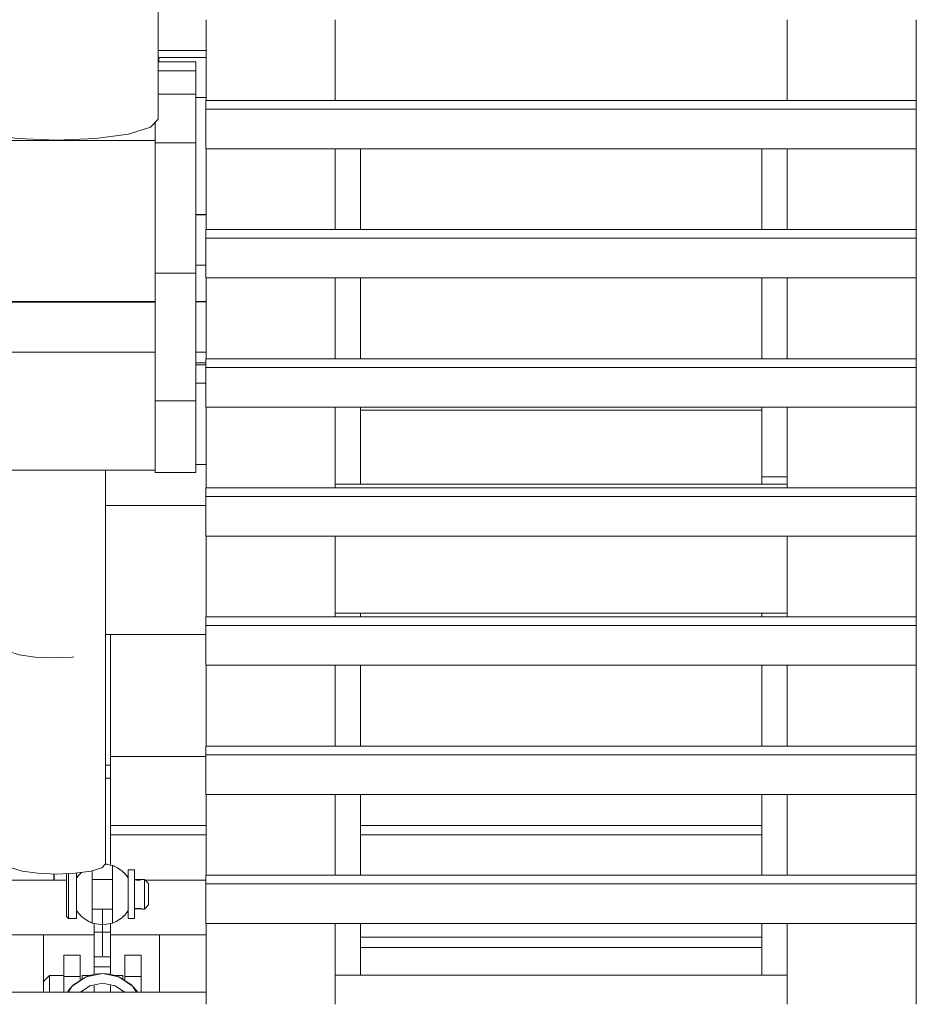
# Model space of a CAD drawing. Header units: millimetres. Extents: x 53056 to 116131, y -669674 to -625124.
# Tile 20 of 256: x 63906 to 64347, y -658582 to -658097. Entities that reach past the tile are written whole.
import ezdxf

# ---------------------------------------------------------------- set-up
doc = ezdxf.new("R2010")
doc.units = ezdxf.units.MM
doc.header["$MEASUREMENT"] = 0
for name, pattern in [('DGN Style 1', [536.199087, 0.892178, -535.306909]), ('DGN Style 2', [892.178182, 535.306909, -356.871273]), ('DGN Style 4', [1428.377269, 713.742545, -356.871273, 0.892178, -356.871273])]:
    doc.linetypes.add(name, pattern=pattern)
for name, color, linetype, lineweight in [('Main Cradle', 7, 'Continuous', 0), ('Main Cradle Rails', 7, 'Continuous', 0), ('Main Cradle Tower', 7, 'Continuous', 0)]:
    doc.layers.add(name, color=color, linetype=linetype, lineweight=lineweight)

# ---------------------------------------------------------------- blocks, each defined once
blk = doc.blocks.new('*U55')
at = {"layer": 'Main Cradle', "color": 7, "linetype": 'Continuous', "lineweight": 0}
blk.add_line((-20643.25, -11060.67), (-20596.31, -11060.67), dxfattribs=at)
at = {"layer": 'Main Cradle Rails', "color": 7, "linetype": 'Continuous', "lineweight": 0}
for p, q in [((-20643.25, -11094.67), (-20596.26, -11094.67)), ((-20520.2, -11094.67), (-20322.78, -11094.67)), ((-20643.25, -11099.28), (-20596.26, -11099.28)), ((-20520.2, -11099.28), (-20322.78, -11099.28)), ((-20520.2, -11149.67), (-20322.78, -11149.67)), ((-20520.2, -11154.67), (-20322.78, -11154.67))]:
    blk.add_line(p, q, dxfattribs=at)
at = {"layer": 'Main Cradle Tower', "color": 7, "linetype": 'Continuous', "lineweight": 0}
for p, q in [((-20532.76, -10698.11), (-20532.76, -10737.87)), ((-20310.22, -10698.11), (-20310.22, -10737.87)), ((-20246.72, -10737.87), (-20246.72, -10698.11)), ((-20246.72, -10737.87), (-20246.72, -10698.11)), ((-20619.82, -10713.22), (-20596.26, -10713.22)), ((-20619.48, -10716.66), (-20596.26, -10716.66)), ((-20619.82, -10718.92), (-20601.26, -10718.92)), ((-20601.26, -10723.2), (-20619.82, -10723.2)), ((-20601.26, -10734.71), (-20619.82, -10734.71)), ((-20601.26, -10736.38), (-20596.26, -10736.38)), ((-20596.31, -10737.87), (-20596.31, -10742.11)), ((-20246.72, -10737.87), (-20596.31, -10737.87)), ((-20246.72, -10737.87), (-20246.72, -10742.11)), ((-20246.72, -10742.11), (-20596.31, -10742.11)), ((-20621.26, -10757.64), (-20621.26, -10748.58)), ((-20669.82, -10757.64), (-20621.26, -10757.64)), ((-20601.26, -10758.69), (-20621.26, -10758.69)), ((-20246.72, -10761.65), (-20596.31, -10761.65)), ((-20532.76, -10761.65), (-20532.76, -10801.42)), ((-20520.2, -10761.65), (-20520.2, -10801.42)), ((-20322.78, -10801.42), (-20322.78, -10761.65)), ((-20310.22, -10761.65), (-20310.22, -10801.42)), ((-20246.72, -10801.42), (-20246.72, -10761.65)), ((-20246.72, -10801.42), (-20246.72, -10761.65)), ((-20601.26, -10794), (-20596.26, -10794)), ((-20596.26, -10794.13), (-20601.26, -10794.16)), ((-20596.31, -10801.42), (-20596.31, -10805.65)), ((-20246.72, -10801.42), (-20596.31, -10801.42)), ((-20246.72, -10805.65), (-20596.31, -10805.65)), ((-20246.72, -10801.42), (-20246.72, -10805.65)), ((-20596.31, -10818.99), (-20601.26, -10818.99)), ((-20601.26, -10822.87), (-20621.26, -10822.87)), ((-20246.72, -10825.2), (-20596.31, -10825.2)), ((-20532.76, -10825.2), (-20532.76, -10864.96)), ((-20520.2, -10825.2), (-20520.2, -10864.96)), ((-20322.78, -10864.96), (-20322.78, -10825.2)), ((-20310.22, -10825.2), (-20310.22, -10864.96)), ((-20246.72, -10864.96), (-20246.72, -10825.2)), ((-20246.72, -10864.96), (-20246.72, -10825.2)), ((-20721.2, -10836.8), (-20621.26, -10836.8)), ((-20621.26, -10837.06), (-20721.2, -10837.53)), ((-20601.26, -10836.81), (-20596.26, -10836.81)), ((-20596.26, -10836.94), (-20601.26, -10836.97)), ((-20532.76, -10850.84), (-20532.76, -10850.85)), ((-20310.22, -10850.84), (-20310.22, -10850.85)), ((-20621.26, -10861.8), (-20721.2, -10861.8)), ((-20596.26, -10861.8), (-20601.26, -10861.8)), ((-20596.31, -10867), (-20601.26, -10867)), ((-20601.26, -10868.04), (-20596.31, -10868.04)), ((-20596.31, -10864.96), (-20596.31, -10869.2)), ((-20246.72, -10864.96), (-20596.31, -10864.96)), ((-20246.72, -10864.96), (-20246.72, -10869.2)), ((-20246.72, -10869.2), (-20596.31, -10869.2)), ((-20601.26, -10876.98), (-20596.31, -10876.98)), ((-20601.26, -10885.76), (-20621.26, -10885.76)), ((-20246.72, -10888.74), (-20596.31, -10888.74)), ((-20532.76, -10888.74), (-20532.76, -10928.51)), ((-20520.2, -10888.74), (-20520.2, -10890.35)), ((-20520.2, -10890.35), (-20322.78, -10890.35)), ((-20520.2, -10926.64), (-20520.2, -10890.35)), ((-20520.2, -10890.35), (-20520.2, -10890.35)), ((-20322.78, -10890.35), (-20322.78, -10888.74)), ((-20322.78, -10890.35), (-20322.78, -10923.14)), ((-20322.78, -10890.35), (-20322.78, -10890.35)), ((-20310.22, -10888.74), (-20310.22, -10928.51)), ((-20246.72, -10906.1), (-20246.72, -10888.74)), ((-20246.72, -10928.51), (-20246.72, -10888.74)), ((-20532.76, -10905.13), (-20532.76, -10905.13)), ((-20310.22, -10905.13), (-20310.22, -10905.13)), ((-20246.72, -10928.51), (-20246.72, -10906.1)), ((-20596.26, -10916.98), (-20601.26, -10916.98)), ((-20721.2, -10919.88), (-20621.26, -10919.88)), ((-20601.26, -10920.93), (-20621.26, -10920.93)), ((-20532.76, -10926.64), (-20310.22, -10926.64)), ((-20322.78, -10926.64), (-20322.78, -10923.14)), ((-20310.22, -10923.14), (-20322.78, -10923.14)), ((-20596.31, -10928.51), (-20596.31, -10932.74)), ((-20246.72, -10928.51), (-20596.31, -10928.51)), ((-20246.72, -10928.51), (-20246.72, -10932.74)), ((-20246.72, -10932.74), (-20596.31, -10932.74)), ((-20645.82, -10937.19), (-20596.31, -10937.19)), ((-20246.72, -10952.29), (-20596.31, -10952.29)), ((-20532.76, -10952.29), (-20532.76, -10992.05)), ((-20310.22, -10952.29), (-20310.22, -10992.05)), ((-20246.72, -10992.05), (-20246.72, -10952.29)), ((-20246.72, -10992.05), (-20246.72, -10952.29)), ((-20596.31, -10992.05), (-20596.31, -10996.29)), ((-20246.72, -10992.05), (-20596.31, -10992.05)), ((-20532.76, -10990.14), (-20310.22, -10990.14)), ((-20520.2, -10990.14), (-20520.2, -10992.05)), ((-20322.78, -10992.05), (-20322.78, -10990.14)), ((-20246.72, -10992.05), (-20246.72, -10996.29)), ((-20246.72, -10996.29), (-20596.31, -10996.29)), ((-20645.82, -11000.69), (-20596.31, -11000.69)), ((-20643.25, -11000.69), (-20643.25, -11114.21)), ((-20661.28, -11011.65), (-20661.28, -11011.65)), ((-20246.72, -11015.83), (-20596.31, -11015.83)), ((-20532.76, -11015.83), (-20532.76, -11055.59)), ((-20520.2, -11015.83), (-20520.2, -11055.59)), ((-20310.22, -11015.83), (-20310.22, -11055.59)), ((-20246.72, -11055.59), (-20246.72, -11015.83)), ((-20246.72, -11055.59), (-20246.72, -11015.83)), ((-20596.31, -11055.59), (-20596.31, -11059.83)), ((-20246.72, -11055.59), (-20596.31, -11055.59)), ((-20246.72, -11055.59), (-20246.72, -11059.83)), ((-20246.72, -11059.83), (-20596.31, -11059.83)), ((-20645.82, -11071.42), (-20643.26, -11071.42)), ((-20246.72, -11079.38), (-20596.31, -11079.38)), ((-20532.76, -11079.38), (-20532.76, -11119.14)), ((-20520.2, -11079.38), (-20520.2, -11119.14)), ((-20310.22, -11079.38), (-20310.22, -11119.14)), ((-20246.72, -11119.14), (-20246.72, -11079.38)), ((-20246.72, -11119.14), (-20246.72, -11079.38)), ((-20532.76, -11093.35), (-20532.76, -11093.35)), ((-20310.22, -11093.35), (-20310.22, -11093.35)), ((-20644.79, -11113.95), (-20645.82, -11113.35)), ((-20644.78, -11113.95), (-20645.82, -11113.35)), ((-20659.12, -11119.37), (-20659.96, -11119.85)), ((-20659.13, -11119.38), (-20659.96, -11119.86)), ((-20634.55, -11119.85), (-20635.52, -11119.3)), ((-20634.55, -11119.86), (-20635.51, -11119.31)), ((-20596.31, -11119.14), (-20596.31, -11123.37)), ((-20246.72, -11119.14), (-20596.31, -11119.14)), ((-20246.72, -11119.14), (-20246.72, -11123.37)), ((-20746.2, -11121.52), (-20664.96, -11121.52)), ((-20626.31, -11121.52), (-20596.31, -11121.52)), ((-20246.72, -11123.37), (-20596.31, -11123.37)), ((-20659.96, -11137.19), (-20659.04, -11137.72)), ((-20635.48, -11137.73), (-20634.55, -11137.19)), ((-20651.26, -11142.84), (-20651.26, -11147.17)), ((-20643.26, -11142.84), (-20643.26, -11147.17)), ((-20246.72, -11142.92), (-20596.31, -11142.92)), ((-20532.76, -11142.92), (-20532.76, -11182.68)), ((-20520.2, -11142.92), (-20520.2, -11168.31)), ((-20322.78, -11142.92), (-20322.78, -11168.31)), ((-20310.22, -11142.92), (-20310.22, -11182.68)), ((-20246.72, -11156.48), (-20246.72, -11142.92)), ((-20246.72, -11182.68), (-20246.72, -11142.92)), ((-20676.26, -11148.52), (-20746.2, -11148.52)), ((-20676.26, -11171.52), (-20676.26, -11148.52)), ((-20676.26, -11148.52), (-20651.26, -11148.52)), ((-20643.26, -11147.17), (-20651.26, -11147.17)), ((-20643.26, -11147.17), (-20643.26, -11153.55)), ((-20643.26, -11148.52), (-20619.25, -11148.52)), ((-20619.25, -11148.52), (-20619.25, -11176.64)), ((-20596.26, -11148.52), (-20619.25, -11148.52)), ((-20666.26, -11158.52), (-20666.26, -11169.06)), ((-20666.26, -11158.52), (-20658.26, -11158.52)), ((-20658.26, -11169.06), (-20658.26, -11158.52)), ((-20651.26, -11157.8), (-20651.26, -11159.29)), ((-20651.26, -11159.29), (-20651.26, -11159.68)), ((-20643.26, -11159.29), (-20651.26, -11159.29)), ((-20643.26, -11159.29), (-20643.26, -11159.68)), ((-20636.26, -11169.06), (-20636.26, -11158.52)), ((-20628.26, -11158.52), (-20636.26, -11158.52)), ((-20628.26, -11158.52), (-20628.26, -11169.06)), ((-20651.26, -11164.29), (-20651.26, -11167.91)), ((-20643.26, -11164.29), (-20651.26, -11164.29)), ((-20643.26, -11164.29), (-20643.26, -11167.91)), ((-20658.26, -11169.06), (-20666.26, -11169.06)), ((-20666.26, -11169.74), (-20666.26, -11169.06)), ((-20658.26, -11169.06), (-20658.26, -11171.02)), ((-20647.26, -11167.52), (-20639.22, -11169.12)), ((-20647.26, -11167.52), (-20643.26, -11167.91)), ((-20639.22, -11169.12), (-20643.26, -11167.91)), ((-20628.26, -11169.06), (-20636.26, -11169.06)), ((-20636.26, -11169.06), (-20636.26, -11171.02)), ((-20532.76, -11165.12), (-20532.76, -11165.12)), ((-20532.76, -11168.31), (-20310.22, -11168.31)), ((-20310.22, -11165.12), (-20310.22, -11165.12)), ((-20666.26, -11169.74), (-20666.26, -11170.05)), ((-20666.26, -11171.24), (-20666.26, -11170.05)), ((-20666.26, -11174.38), (-20666.26, -11173.45)), ((-20653.46, -11173.56), (-20653.46, -11173.56)), ((-20653.45, -11173.56), (-20653.46, -11173.56)), ((-20651.26, -11173.12), (-20651.26, -11176.64)), ((-20641.06, -11173.56), (-20647.26, -11172.32)), ((-20643.26, -11173.12), (-20643.26, -11176.64)), ((-20641.06, -11173.56), (-20641.05, -11173.56)), ((-20641.06, -11173.56), (-20641.06, -11173.56)), ((-20746.2, -11176.64), (-20596.26, -11176.64)), ((-20676.26, -11176.64), (-20676.26, -11176.5)), ((-20666.26, -11174.38), (-20666.26, -11176.09)), ((-20666.26, -11176.64), (-20666.26, -11176.09)), ((-20657.26, -11176.64), (-20657.26, -11176.1)), ((-20637.26, -11176.1), (-20637.26, -11176.64))]:
    blk.add_line(p, q, dxfattribs=at)
at = {"layer": 'Main Cradle Tower', "color": 7, "linetype": 'DGN Style 4', "lineweight": 0}
for p, q in [((-20646.02, -11113.74), (-20642.26, -11114.38)), ((-20642.09, -11114.44), (-20641.53, -11114.7)), ((-20671.22, -11121.52), (-20671.21, -11118.53)), ((-20671.19, -11121.52), (-20671.19, -11118.53)), ((-20670.98, -11118.54), (-20670.98, -11121.52)), ((-20659.95, -11120.54), (-20659.96, -11120.55)), ((-20659.96, -11120.55), (-20659.95, -11120.54)), ((-20659.96, -11120.55), (-20659.96, -11120.79)), ((-20657.86, -11117.92), (-20657.86, -11117.92)), ((-20657.82, -11117.97), (-20657.63, -11117.78)), ((-20637.53, -11117.11), (-20636.66, -11117.93)), ((-20634.63, -11120.42), (-20634.55, -11120.55)), ((-20634.55, -11120.55), (-20634.56, -11120.54)), ((-20634.56, -11120.54), (-20634.55, -11120.55)), ((-20634.55, -11116.53), (-20631.55, -11116.53)), ((-20634.55, -11120.79), (-20634.55, -11120.55)), ((-20642.26, -11121.28), (-20652.26, -11121.28)), ((-20627.78, -11121.28), (-20627.78, -11121.28)), ((-20627.78, -11121.28), (-20627.78, -11121.28)), ((-20626.55, -11123.4), (-20626.55, -11125.75)), ((-20664.96, -11136.3), (-20664.96, -11132.74)), ((-20659.96, -11136.5), (-20659.95, -11136.51)), ((-20659.48, -11137.21), (-20659.96, -11136.5)), ((-20657.58, -11139.41), (-20657.84, -11139.11)), ((-20652.26, -11135.78), (-20642.26, -11135.78)), ((-20652.26, -11136.27), (-20652.26, -11142.67)), ((-20647.26, -11135.78), (-20647.26, -11158.76)), ((-20642.26, -11142.67), (-20642.26, -11136.27)), ((-20636.68, -11139.1), (-20637.96, -11140.3)), ((-20636.14, -11138.6), (-20636.68, -11139.1)), ((-20636.68, -11139.1), (-20636.68, -11139.1)), ((-20636.65, -11139.13), (-20636.65, -11139.13)), ((-20634.56, -11136.51), (-20634.55, -11136.5)), ((-20634.55, -11136.5), (-20634.56, -11136.52)), ((-20631.55, -11135.77), (-20627.93, -11135.77)), ((-20628.07, -11135.7), (-20627.93, -11135.74)), ((-20627.93, -11135.77), (-20627.78, -11135.77)), ((-20647.26, -11143.53), (-20652.26, -11142.67)), ((-20640.45, -11141.89), (-20641.53, -11142.36)), ((-20634.55, -11140.53), (-20631.55, -11140.53))]:
    blk.add_line(p, q, dxfattribs=at)
at = {"layer": 'Main Cradle Tower', "color": 7, "linetype": 'Continuous', "lineweight": 0, "flags": 128}
for points in [[(-20619.82, -10692.84), (-20619.82, -10747.09), (-20623.63, -10751.03), (-20634.47, -10754.37), (-20650.69, -10756.61), (-20669.82, -10757.39), (-20688.96, -10756.61), (-20705.18, -10754.37), (-20716.02, -10751.03), (-20719.82, -10747.09), (-20719.82, -10692.83)], [(-20596.26, -10737.87), (-20596.26, -10720.12), (-20596.26, -10698.11)], [(-20619.48, -10716.66), (-20619.48, -10716.78), (-20619.48, -10718.37), (-20619.48, -10718.92)], [(-20601.26, -10718.92), (-20601.26, -10718.92), (-20601.26, -10723.2), (-20601.26, -10734.71), (-20601.26, -10758.69), (-20601.26, -10822.87)], [(-20719.82, -10736.55), (-20721.26, -10736.55), (-20721.26, -10757.64), (-20669.82, -10757.64)], [(-20596.31, -10742.11), (-20596.31, -10761.65), (-20596.31, -10761.65)], [(-20246.72, -10742.11), (-20246.72, -10761.65), (-20246.72, -10761.65)], [(-20621.26, -10748.58), (-20621.26, -10758.69), (-20621.26, -10822.87)], [(-20596.26, -10801.42), (-20596.26, -10785.09), (-20596.26, -10762.93), (-20596.26, -10761.65)], [(-20596.31, -10805.65), (-20596.31, -10825.2), (-20596.31, -10825.2)], [(-20246.72, -10805.65), (-20246.72, -10825.2), (-20246.72, -10825.2)], [(-20621.26, -10822.87), (-20621.26, -10835.66), (-20621.26, -10850.33), (-20621.26, -10864.86), (-20621.26, -10877.24), (-20621.26, -10885.76), (-20621.26, -10920.93), (-20621.26, -10920.93)], [(-20601.26, -10822.87), (-20601.26, -10835.66), (-20601.26, -10850.33), (-20601.26, -10864.86), (-20601.26, -10877.24), (-20601.26, -10885.76), (-20601.26, -10920.93), (-20601.26, -10920.93)], [(-20596.26, -10864.96), (-20596.26, -10848.54), (-20596.26, -10827.9), (-20596.26, -10825.2)], [(-20596.31, -10869.2), (-20596.31, -10888.74), (-20596.31, -10888.74)], [(-20246.72, -10869.2), (-20246.72, -10888.74), (-20246.72, -10888.74)], [(-20596.26, -10928.51), (-20596.26, -10913.52), (-20596.26, -10891.35), (-20596.26, -10888.74)], [(-20596.31, -10932.74), (-20596.31, -10952.29), (-20596.31, -10952.29)], [(-20246.72, -10932.74), (-20246.72, -10952.29), (-20246.72, -10952.29)], [(-20596.26, -10992.05), (-20596.26, -10976.97), (-20596.26, -10956.33), (-20596.26, -10952.29)], [(-20596.31, -10996.29), (-20596.31, -11015.83), (-20596.31, -11015.83)], [(-20246.72, -10996.29), (-20246.72, -11015.83), (-20246.72, -11015.83)], [(-20661.28, -11011.65), (-20662.04, -11011.76), (-20671.23, -11012.14), (-20680.41, -11011.76), (-20688.2, -11010.66), (-20693.4, -11009.02)], [(-20596.26, -11055.59), (-20596.26, -11041.95), (-20596.26, -11019.78), (-20596.26, -11015.83)], [(-20322.78, -11015.83), (-20322.78, -11053.13), (-20322.78, -11055.59)], [(-20596.31, -11059.83), (-20596.31, -11079.38), (-20596.31, -11079.38)], [(-20246.72, -11059.83), (-20246.72, -11079.38), (-20246.72, -11079.38)], [(-20645.82, -11064.93), (-20643.26, -11064.93), (-20643.26, -11064.93)], [(-20643.26, -11114.21), (-20643.26, -11071.42), (-20643.26, -11064.93)], [(-20596.26, -11119.14), (-20596.26, -11105.4), (-20596.26, -11084.76), (-20596.26, -11079.38)], [(-20322.78, -11079.38), (-20322.78, -11103.1), (-20322.78, -11119.14)], [(-20596.31, -11123.37), (-20596.31, -11142.92), (-20596.31, -11142.92)], [(-20246.72, -11123.37), (-20246.72, -11142.92), (-20246.72, -11142.92)], [(-20644.59, -11143.07), (-20644.59, -11143.07), (-20644.58, -11143.07)], [(-20596.26, -11182.68), (-20596.26, -11170.37), (-20596.26, -11142.92)], [(-20651.26, -11157.8), (-20651.26, -11153.55), (-20651.26, -11147.17)], [(-20643.26, -11159.29), (-20643.26, -11157.8), (-20643.26, -11153.55)], [(-20651.26, -11164.29), (-20651.26, -11162.38), (-20651.26, -11160.76), (-20651.26, -11159.68)], [(-20643.26, -11164.29), (-20643.26, -11162.38), (-20643.26, -11160.76), (-20643.26, -11159.68)], [(-20676.26, -11176.5), (-20676.26, -11172.82), (-20676.26, -11171.52), (-20673.26, -11168.52), (-20666.26, -11168.52)], [(-20673.26, -11168.52), (-20673.26, -11170.05), (-20673.26, -11174.38), (-20673.26, -11176.64)], [(-20647.26, -11167.52), (-20655.29, -11169.12), (-20662.11, -11173.68), (-20664.08, -11176.64)], [(-20655.29, -11169.12), (-20661.52, -11173.11), (-20662.11, -11173.68)], [(-20657.26, -11170.38), (-20657.26, -11170.05), (-20657.26, -11168.52), (-20653.3, -11168.52)], [(-20647.26, -11167.52), (-20651.26, -11167.91), (-20655.29, -11169.12)], [(-20641.21, -11168.52), (-20637.26, -11168.52), (-20637.26, -11170.05), (-20637.26, -11170.38)], [(-20632.41, -11173.68), (-20632.99, -11173.11), (-20639.22, -11169.12)], [(-20630.43, -11176.64), (-20632.41, -11173.68), (-20639.22, -11169.12)], [(-20628.26, -11176.64), (-20628.26, -11172.18), (-20628.26, -11169.06)], [(-20666.26, -11173.45), (-20666.26, -11172.18), (-20666.26, -11171.24)], [(-20662.11, -11173.68), (-20664.11, -11176), (-20664.49, -11176.64)], [(-20658.06, -11176.64), (-20653.46, -11173.56), (-20653.46, -11173.56)], [(-20653.68, -11173.71), (-20653.44, -11173.61), (-20653.1, -11173.49)], [(-20653.46, -11173.56), (-20653.46, -11173.56), (-20647.26, -11172.32)], [(-20640.7, -11173.8), (-20641.09, -11173.63), (-20641.53, -11173.46)], [(-20641.06, -11173.56), (-20641.06, -11173.56), (-20636.45, -11176.64)], [(-20629.99, -11176.64), (-20630.2, -11176.27), (-20632.41, -11173.68)]]:
    blk.add_lwpolyline(points, dxfattribs=at)
at = {"layer": 'Main Cradle Tower', "color": 7, "linetype": 'DGN Style 2', "lineweight": 0, "flags": 128}
blk.add_lwpolyline([(-20645.82, -10919.88), (-20645.82, -11113.52), (-20647.65, -11115.46), (-20652.85, -11117.1), (-20660.64, -11118.2), (-20669.82, -11118.59), (-20679.01, -11118.2), (-20686.79, -11117.1), (-20692, -11115.46)], dxfattribs=at)
at = {"layer": 'Main Cradle Tower', "color": 7, "linetype": 'DGN Style 4', "lineweight": 0, "flags": 128}
for points in [[(-20642.26, -11136.27), (-20642.26, -11128.53), (-20642.26, -11120.79), (-20642.26, -11114.38), (-20642.09, -11114.44), (-20642.09, -11114.44)], [(-20642.09, -11114.44), (-20641.52, -11114.67), (-20641.3, -11114.81)], [(-20637.53, -11117.11), (-20637.53, -11117.11), (-20639.81, -11115.51), (-20641.53, -11114.7), (-20641.53, -11114.7)], [(-20664.96, -11132.74), (-20664.96, -11128.53), (-20664.96, -11124.32), (-20664.96, -11120.75), (-20664.96, -11118.38)], [(-20663.96, -11140.53), (-20663.96, -11139.61), (-20663.96, -11137.01), (-20663.96, -11133.12), (-20663.96, -11128.53), (-20663.96, -11123.93), (-20663.96, -11120.04), (-20663.96, -11118.34)], [(-20659.96, -11120.55), (-20658.95, -11119.13), (-20657.82, -11117.97), (-20657.82, -11117.97)], [(-20659.96, -11118.11), (-20659.96, -11120.04), (-20659.96, -11120.55)], [(-20659.96, -11120.79), (-20659.96, -11128.53), (-20659.96, -11136.27), (-20659.96, -11136.5)], [(-20658.28, -11118.44), (-20657.86, -11117.92), (-20657.72, -11117.79)], [(-20652.26, -11116.92), (-20652.26, -11120.79), (-20652.26, -11128.53), (-20652.26, -11136.27)], [(-20636.65, -11117.92), (-20636.65, -11117.92), (-20637.52, -11117.11)], [(-20636.66, -11117.93), (-20636.66, -11117.93), (-20636.4, -11118.17), (-20634.63, -11120.42), (-20634.63, -11120.42)], [(-20636.65, -11117.92), (-20636.65, -11117.92), (-20636.59, -11118)], [(-20634.55, -11120.79), (-20634.55, -11128.53), (-20634.55, -11136.27), (-20634.55, -11136.5), (-20636.14, -11138.6)], [(-20634.56, -11120.54), (-20634.56, -11120.54), (-20634.63, -11120.42)], [(-20634.55, -11116.53), (-20634.55, -11117.44), (-20634.55, -11120.04), (-20634.55, -11120.55)], [(-20631.55, -11116.53), (-20631.55, -11117.44), (-20631.55, -11120.04), (-20631.55, -11123.93), (-20631.55, -11128.53)], [(-20627.78, -11121.28), (-20627.78, -11121.28), (-20631.55, -11121.28)], [(-20631.55, -11121.33), (-20631.49, -11121.35), (-20631.27, -11121.4), (-20631.19, -11121.42), (-20631.06, -11121.44), (-20630.76, -11121.49), (-20630.54, -11121.51), (-20630.5, -11121.52), (-20630.16, -11121.55), (-20629.85, -11121.56), (-20629.78, -11121.56), (-20629.5, -11121.55), (-20629.18, -11121.53), (-20629.02, -11121.51), (-20628.85, -11121.5), (-20628.59, -11121.46), (-20628.37, -11121.42), (-20628.31, -11121.41), (-20628.13, -11121.37), (-20627.95, -11121.32), (-20627.93, -11121.32), (-20627.85, -11121.3), (-20627.79, -11121.28), (-20627.78, -11121.28), (-20627.78, -11121.28)], [(-20627.78, -11121.28), (-20627.78, -11121.28), (-20626.55, -11121.28), (-20624.55, -11123.28), (-20624.55, -11123.68), (-20624.55, -11124.81), (-20624.55, -11126.52), (-20624.55, -11128.53), (-20624.55, -11130.54), (-20624.55, -11132.24), (-20624.55, -11133.38), (-20624.55, -11133.78), (-20626.55, -11135.78), (-20627.78, -11135.78), (-20627.82, -11135.76), (-20627.93, -11135.74), (-20627.93, -11135.74), (-20628.07, -11135.7), (-20628.29, -11135.65), (-20628.37, -11135.64), (-20628.49, -11135.61), (-20628.8, -11135.56), (-20629.01, -11135.54), (-20629.06, -11135.53), (-20629.4, -11135.5), (-20629.71, -11135.5), (-20629.78, -11135.5), (-20630.06, -11135.5), (-20630.38, -11135.52), (-20630.54, -11135.54), (-20630.71, -11135.56), (-20630.97, -11135.6), (-20631.19, -11135.64), (-20631.24, -11135.65), (-20631.42, -11135.69), (-20631.55, -11135.72)], [(-20631.55, -11121.33), (-20631.49, -11121.35), (-20631.27, -11121.4), (-20631.19, -11121.42), (-20631.06, -11121.44), (-20630.76, -11121.49), (-20630.54, -11121.51), (-20630.5, -11121.52), (-20630.16, -11121.55), (-20629.85, -11121.56), (-20629.78, -11121.56), (-20629.5, -11121.55), (-20629.18, -11121.53), (-20629.02, -11121.51), (-20628.85, -11121.5), (-20628.59, -11121.46), (-20628.37, -11121.42)], [(-20628.37, -11121.42), (-20628.37, -11121.42), (-20628.31, -11121.41), (-20628.13, -11121.37), (-20627.95, -11121.32), (-20627.93, -11121.32), (-20627.85, -11121.3), (-20627.79, -11121.28), (-20627.78, -11121.28)], [(-20627.78, -11121.28), (-20627.78, -11121.28), (-20627.78, -11121.28), (-20627.78, -11121.28)], [(-20626.55, -11121.28), (-20626.55, -11121.83), (-20626.55, -11123.4)], [(-20626.55, -11125.75), (-20626.55, -11128.53), (-20626.55, -11131.3), (-20626.55, -11133.65), (-20626.55, -11135.22), (-20626.55, -11135.78)], [(-20631.55, -11128.53), (-20631.55, -11133.12), (-20631.55, -11137.01), (-20631.55, -11139.61), (-20631.55, -11140.53), (-20631.55, -11140.53)], [(-20659.96, -11136.5), (-20659.96, -11137.01), (-20659.96, -11139.61), (-20659.96, -11140.53), (-20663.96, -11140.53), (-20664.96, -11139.53), (-20664.96, -11138.69), (-20664.96, -11136.3)], [(-20659.95, -11136.51), (-20659.95, -11136.51), (-20659.48, -11137.21), (-20657.84, -11139.11), (-20657.84, -11139.11)], [(-20658.37, -11138.5), (-20657.86, -11139.13), (-20657.58, -11139.41)], [(-20657.58, -11139.41), (-20657.58, -11139.41), (-20656.33, -11140.47), (-20654.01, -11141.92), (-20652.98, -11142.36), (-20652.98, -11142.36)], [(-20636.46, -11138.9), (-20636.65, -11139.13), (-20637.96, -11140.3)], [(-20634.55, -11136.5), (-20634.55, -11137.01), (-20634.55, -11139.61), (-20634.55, -11140.53), (-20634.55, -11140.53)], [(-20631.55, -11135.72), (-20631.42, -11135.69), (-20631.24, -11135.65), (-20631.19, -11135.64), (-20630.97, -11135.6), (-20630.71, -11135.56), (-20630.54, -11135.54), (-20630.38, -11135.52), (-20630.06, -11135.5), (-20629.78, -11135.5), (-20629.71, -11135.5), (-20629.4, -11135.5), (-20629.06, -11135.53), (-20629.01, -11135.54), (-20628.8, -11135.56), (-20628.49, -11135.61), (-20628.37, -11135.64), (-20628.29, -11135.65), (-20628.07, -11135.7)], [(-20627.93, -11135.74), (-20627.93, -11135.74), (-20627.82, -11135.76)], [(-20627.78, -11135.78), (-20627.78, -11135.78), (-20627.82, -11135.76), (-20627.82, -11135.76)], [(-20652.26, -11142.67), (-20652.26, -11142.67), (-20653, -11142.38), (-20653.13, -11142.29)], [(-20652.98, -11142.36), (-20652.98, -11142.36), (-20652.26, -11142.67)], [(-20637.96, -11140.3), (-20637.96, -11140.3), (-20640.45, -11141.89), (-20641.52, -11142.38), (-20642.26, -11142.67), (-20647.26, -11143.53)], [(-20641.53, -11142.36), (-20641.53, -11142.36), (-20642.26, -11142.67)]]:
    blk.add_lwpolyline(points, dxfattribs=at)

msp = doc.modelspace()

# ---------------------------------------------------------------- block references
at = {"color": 7, "linetype": 'DGN Style 1', "lineweight": 0}
msp.add_blockref('*U55', (84593.95, -647399.35), dxfattribs=at)

doc.saveas('drawing.dxf')
